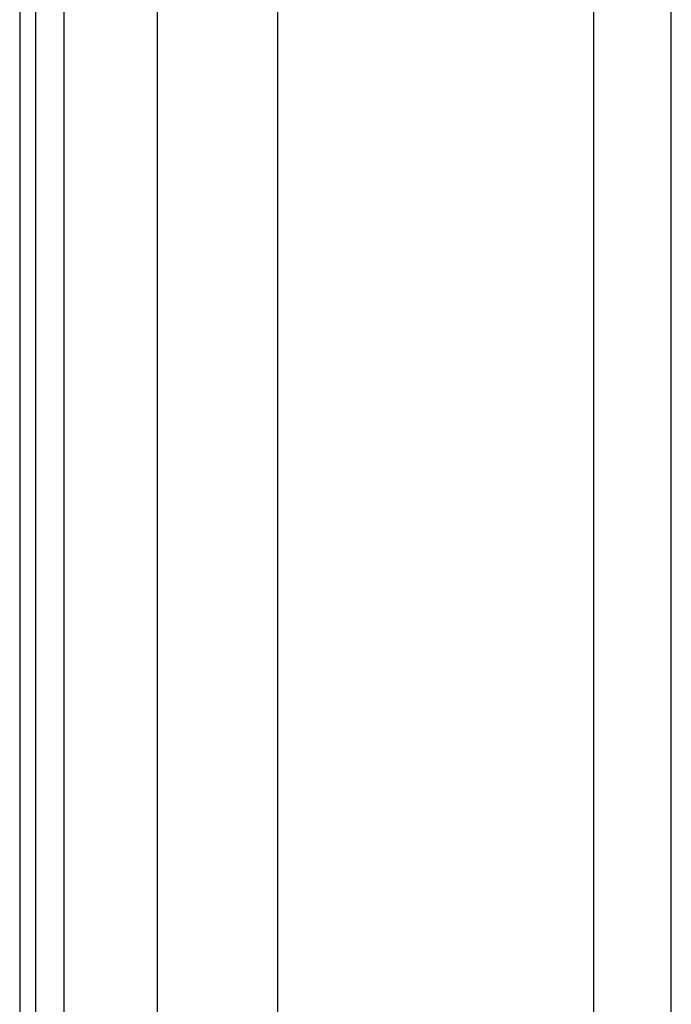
# Model space of a CAD drawing. Header units: inches. Extents: x 4 to 120, y 7 to 65.
# Tile 63 of 149: x 3.89 to 6.03, y 35.3 to 38.53. Entities that reach past the tile are written whole.
import ezdxf

# ---------------------------------------------------------------- set-up
doc = ezdxf.new("R2010")
doc.units = ezdxf.units.IN
doc.header["$MEASUREMENT"] = 0
doc.layers.add('Visible Edges(ANSI)', color=7, linetype='Continuous', lineweight=25)
doc.layers.add('Visible Tangent Edges(ANSI)', color=7, linetype='Continuous', lineweight=25)

msp = doc.modelspace()

# ---------------------------------------------------------------- linework, layer by layer
at = {"layer": 'Visible Edges(ANSI)'}
for p, q in [((3.894, 48.4274), (3.894, 18.9164)), ((3.947, 18.9164), (3.947, 48.4274)), ((4.3461, 23.4033), (4.3461, 43.9405)), ((4.7398, 43.9396), (4.7398, 23.4043)), ((6.031, 35.0859), (6.031, 38.9452)), ((5.7768, 35.1719), (5.7768, 38.8592))]:
    msp.add_line(p, q, dxfattribs=at)
at = {"layer": 'Visible Tangent Edges(ANSI)'}
msp.add_line((4.04, 18.9164), (4.04, 48.4274), dxfattribs=at)

doc.saveas('drawing.dxf')
